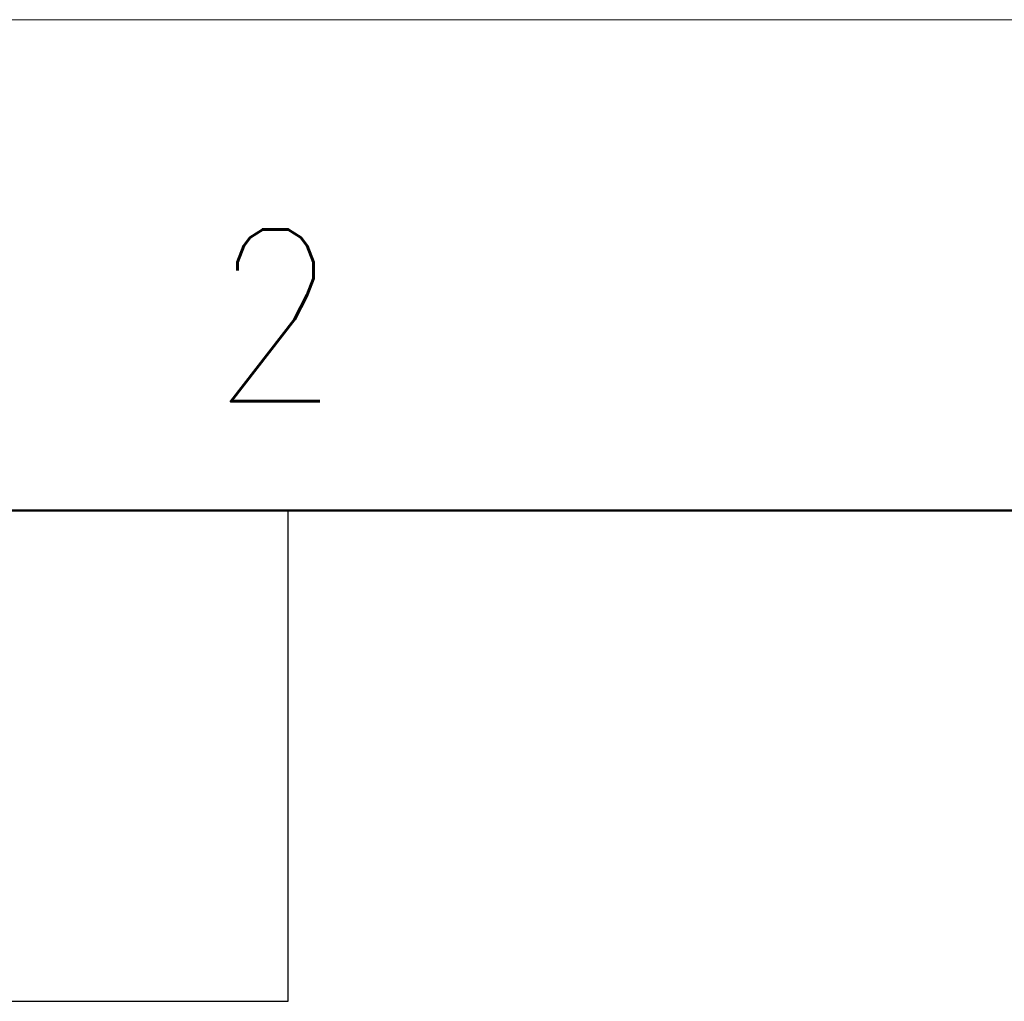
# Model space of a CAD drawing. Header units: millimetres. Extents: x 0 to 1300, y 0 to 891.
# Tile 97 of 146: x 239 to 299, y 831 to 891. Entities that reach past the tile are written whole.
import ezdxf

# ---------------------------------------------------------------- set-up
doc = ezdxf.new("R2010")
doc.units = ezdxf.units.MM
doc.header["$LTSCALE"] = 0.545669
doc.layers.add('NoLayerName_001', color=7, linetype='Continuous')
doc.styles.get("Standard").update_dxf_attribs({"font": 'txt', "bigfont": 'extfont2'})

msp = doc.modelspace()

# ---------------------------------------------------------------- linework, layer by layer
at = {"layer": 'NoLayerName_001', "color": 7, "linetype": 'Continuous', "lineweight": 13}
msp.add_line((0, 891), (1260, 891), dxfattribs=at)
at = {"layer": 'NoLayerName_001', "color": 7, "linetype": 'Continuous', "lineweight": 50}
msp.add_line((75, 861), (1230, 861), dxfattribs=at)
at = {"layer": 'NoLayerName_001', "color": 7, "linetype": 'Continuous', "lineweight": 25}
for p, q in [((255, 831), (255, 861)), ((75, 831), (255, 831))]:
    msp.add_line(p, q, dxfattribs=at)

# ---------------------------------------------------------------- texts
at = {"layer": 'NoLayerName_001', "color": 2, "lineweight": 13, "insert": (250.357422, 867.678192), "char_height": 10.5, "attachment_point": 7}
msp.add_mtext('\\A1;\\W0.8600;2', dxfattribs=at)

doc.saveas('drawing.dxf')
